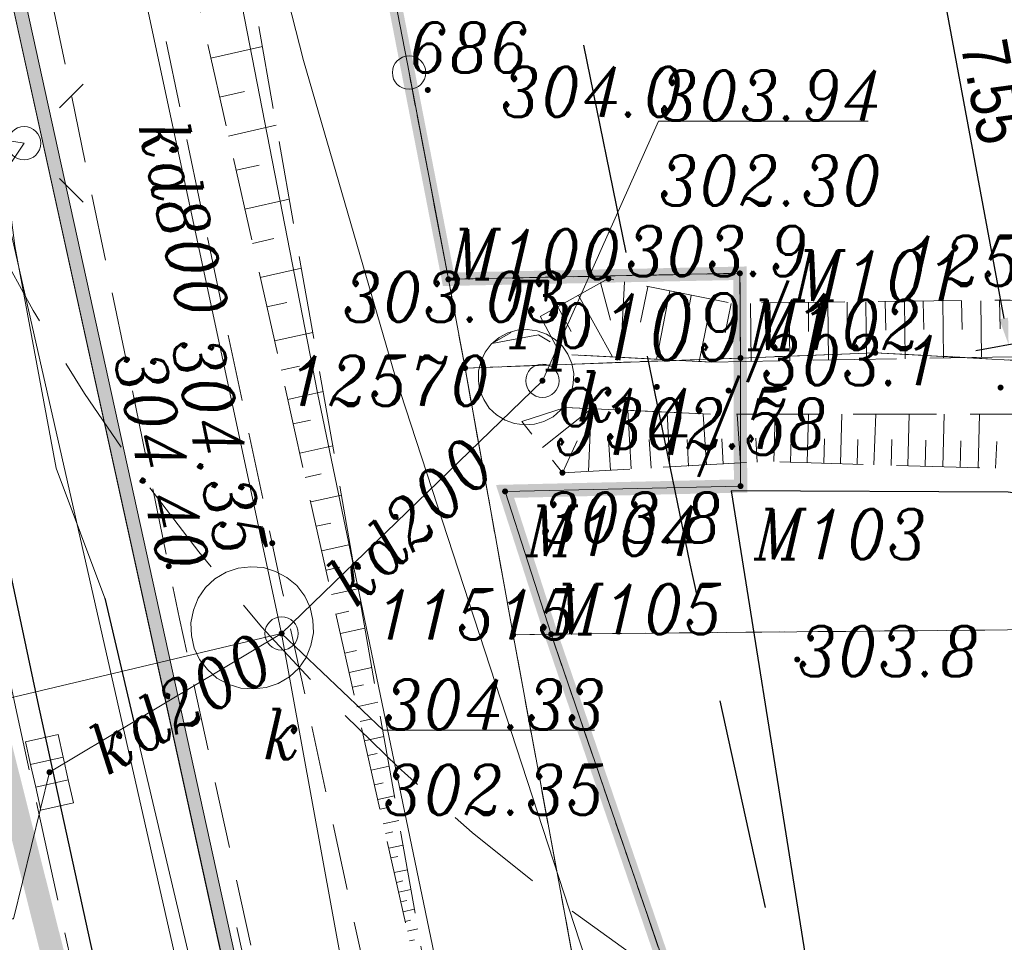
# Model space of a CAD drawing. Extents: x 779 to 3668, y -1329 to 9570.
# Tile 18 of 106: x 2244 to 2259, y -723 to -709. Entities that reach past the tile are written whole.
import ezdxf

# ---------------------------------------------------------------- set-up
doc = ezdxf.new("R2010")
doc.units = 0
for name, pattern in [('0.5_0.5', [1, 0.5, -0.5]), ('1.5_0.5', [2, 1.5, -0.5]), ('BUBZ01-500', [1.75, 1.25, -0.5]), ('CENTER2', [1.125, 0.75, -0.125, 0.125, -0.125]), ('CIĄGłA', [0]), ('DASH', [0.75, 0.5, -0.25]), ('HIDDEN2', [4.7625, 3.175, -1.5875]), ('mz1.0_0.5', [1.5, 1, -0.5]), ('mz1.25_0.5', [1.75, 1.25, -0.5])]:
    doc.linetypes.add(name, pattern=pattern)
for name, color, linetype, lineweight in [('000 Inne (niezydentyfikowane)', 7, 'Continuous', 0), ('202-punkt graniczny', 7, 'Continuous', 0), ('202-punkt graniczny-Atr103', 7, 'Continuous', 0), ('203-punkt graniczny', 7, 'Continuous', 0), ('203-punkt graniczny-Atr103', 7, 'Continuous', 0), ('210-oznaczenie konturu użytku gruntowego', 7, 'Continuous', 0), ('211-numer działki ewidencyjnej', 7, 'Continuous', 0), ('217-kontur klasyfikacyjny', 7, 'Continuous', 0), ('218-kontur użytku gruntowego', 7, 'Continuous', 0), ('219-działka ewidencyjna', 7, 'Continuous', 0), ('_a_obiekty', 250, 'Continuous', 30), ('AGP1_granica_opracow', 7, 'Continuous', 15), ('AGP1_HATCH', 7, 'Continuous', 5), ('bariera drogowa ochronna (linia)', 7, 'Continuous', 0), ('BUBZ01', 7, 'Continuous', 0), ('BUBZ01_1', 7, 'Continuous', 0), ('chodnik (powierzchnia)', 7, 'Continuous', 0), ('ekran akustyczny (linia)', 7, 'Continuous', 0), ('jezdnia (powierzchnia)', 7, 'Continuous', 0), ('kanał technologiczny (linia)', 7, 'Continuous', 0), ('komora podziemna - przewód kanalizacyjny (powierzchnia)-SK', 7, 'Continuous', 0), ('kratka ściekowa (punkt)-SK', 7, 'Continuous', 0), ('krawężnik (linia)', 7, 'Continuous', 0), ('latarnia (punkt)', 7, 'Continuous', 0), ('murek oporowy (linia)', 7, 'Continuous', 0), ('ogrodzenie trwałe (linia)', 7, 'Continuous', 0), ('przewód elektroenergetyczny (linia)-SEPOD', 7, 'Continuous', 0), ('przewód gazowy (linia)-SG', 7, 'Continuous', 0), ('przewód kanalizacyjny (linia)-SK', 7, 'Continuous', 0), ('przewód kanalizacyjny (linia)-SK-Atr1', 7, 'Continuous', 0), ('punkt o określonej wysokości (sieć kanalizacyjna)-SK', 7, 'Continuous', 0), ('punkt o określonej wysokości (sieć kanalizacyjna)-SK-Atr2', 7, 'Continuous', 0), ('punkt o określonej wysokości (sieć kanalizacyjna)-SK-Atr3', 7, 'Continuous', 0), ('punkt wysokościowy naturalny', 7, 'Continuous', 0), ('punkt wysokościowy naturalny-Atr2', 7, 'Continuous', 0), ('RTPW01', 253, 'Continuous', 0), ('RTPW02', 7, 'Continuous', 0), ('rura ochronna - przewód elektroenergetyczny (linia)-SE', 7, 'Continuous', 0), ('skarpa nieumocniona (powierzchnia)', 7, 'Continuous', 0), ('właz okrągły - siec kanalizacyjna (punkt)-SK', 7, 'Continuous', 0), ('właz okrągły - siec kanalizacyjna (punkt)-SK-Atr17', 7, 'Continuous', 0), ('Y_OZN_POZ', 251, 'Continuous', 5), ('zz-wymiry', 7, 'Continuous', 18), ('zz-wypełnienie-chodniki', 142, 'Continuous', 5)]:
    doc.layers.add(name, color=color, linetype=linetype, lineweight=lineweight)
doc.styles.add('ARIAL', font='ARIALN.TTF')
doc.styles.get("Standard").update_dxf_attribs({"font": 'arial.ttf'})
doc.styles.add('Style-ITALIC_1250', font='ITALIC_1250.shx')
doc.linetypes.add('902-500', pattern='A,3.75,[24,dgnlstyle-geo-mz.shx,S=0.002786,R=0,X=0,Y=0],3.75', length=7.5)
doc.linetypes.add('KTOK01-500', pattern='A,1.75,[13,dgnlstyle-rozp_2013.shx,S=0.002778,R=0,X=0,Y=0],1.75', length=3.5)
doc.dimstyles.new('z1do1', dxfattribs={"dimtxt": 0.7, "dimasz": 0.4, "dimexe": 0.5, "dimexo": 0.5, "dimgap": 0.1, "dimtad": 1, "dimrnd": 0.05, "dimzin": 0, "dimdsep": 46, "dimtxsty": 'ARIAL', "dimcen": 0.09, "dimazin": 0, "dimtfac": 1, "dimtofl": 0, "dimtmove": 0, "dimatfit": 3, "dimfxl": 1, "dimtolj": 1, "dimtzin": 0, "dimarcsym": 0})

# ---------------------------------------------------------------- blocks, each defined once
blk = doc.blocks.new('203')
at = {"linetype": 'Continuous', "lineweight": -2, "ltscale": 10}
h = blk.add_hatch(color=0, dxfattribs=at)
edge = h.paths.add_edge_path()
edge.add_arc((0, 0), 0.45, 0, 360)
blk = doc.blocks.new('202')
at = {"color": 0, "linetype": 'Continuous', "lineweight": -2, "ltscale": 10}
blk.add_circle((0, 0), 2.5, dxfattribs=at)
blk = doc.blocks.new('SM01')
at = {"color": 0, "linetype": 'Continuous', "lineweight": 13, "ltscale": 10}
for p, q in [((-5.3, 5.31), (-8.83, 8.84)), ((5.31, 5.31), (8.84, 8.84)), ((-5.3, -5.3), (-8.83, -8.83)), ((5.31, -5.3), (8.84, -8.83))]:
    blk.add_line(p, q, dxfattribs=at)
blk.add_circle((0, 0), 2.5, dxfattribs=at)
blk = doc.blocks.new('US05')
at = {"color": 0, "linetype": 'Continuous', "lineweight": 13, "ltscale": 10}
for p, q in [((-5.25, -2.5), (-5.25, 2.5)), ((-5.25, 2.5), (-1.75, 2.5)), ((-1.75, -2.5), (-1.75, 2.5)), ((-1.75, 2.5), (1.75, 2.5)), ((1.75, -2.5), (1.75, 2.5)), ((1.75, 2.5), (5.25, 2.5)), ((5.25, -2.5), (5.25, 2.5)), ((-5.25, -2.5), (-1.75, -2.5)), ((-1.75, -2.5), (1.75, -2.5)), ((1.75, -2.5), (5.25, -2.5))]:
    blk.add_line(p, q, dxfattribs=at)
blk = doc.blocks.new('PW01_1')
at = {"linetype": 'Continuous', "lineweight": 13, "ltscale": 10}
h = blk.add_hatch(color=0, dxfattribs=at)
edge = h.paths.add_edge_path()
edge.add_arc((0, 0), 0.45, 0, 360)
blk = doc.blocks.new('US22')
at = {"color": 0, "linetype": 'Continuous', "lineweight": -2, "ltscale": 10}
blk.add_circle((0, 0), 2.5, dxfattribs=at)
blk = doc.blocks.new('PW01')
at = {"linetype": 'Continuous', "lineweight": 13, "ltscale": 10}
h = blk.add_hatch(color=0, dxfattribs=at)
edge = h.paths.add_edge_path()
edge.add_arc((0, 0), 0.45, 0, 360)
blk = doc.blocks.new('RTPW01')
at = {"layer": 'RTPW01', "linetype": 'Continuous', "lineweight": 13, "true_color": 0x939598}
h = blk.add_hatch(color=252, dxfattribs=at)
edge = h.paths.add_edge_path()
edge.add_arc((0, 0), 0.045, 0, 360)
blk = doc.blocks.new('RTPW02')
at = {"layer": 'RTPW02', "linetype": 'Continuous', "lineweight": 13}
h = blk.add_hatch(color=7, dxfattribs=at)
edge = h.paths.add_edge_path()
edge.add_arc((0, 0), 0.045, 0, 360)
blk = doc.blocks.new('PZT MDCP podkład')
at = {"layer": '000 Inne (niezydentyfikowane)', "color": 8, "linetype": 'Continuous', "lineweight": 13, "flags": 128}
for points in [[(2114.516, 43.166), (2114.666, 42.606)], [(2114.876, 43.176), (2114.816, 42.046)], [(2115.226, 43.106), (2115.116, 42.576)], [(2114.186, 42.976), (2114.696, 42.056)], [(2115.556, 43.046), (2115.356, 42.016)], [(2115.876, 42.976), (2115.786, 42.486)], [(2113.876, 42.806), (2114.076, 42.436)], [(2116.186, 42.916), (2115.996, 41.986)], [(2116.476, 42.856), (2116.386, 42.416)], [(2116.766, 42.856), (2116.776, 41.986)], [(2117.056, 42.866), (2117.066, 42.426)], [(2117.346, 42.866), (2117.356, 41.996)], [(2117.636, 42.866), (2117.636, 42.436)], [(2117.926, 42.876), (2117.936, 42.006)], [(2118.216, 42.876), (2118.216, 42.446)], [(2118.496, 42.876), (2118.506, 42.016)], [(2118.786, 42.886), (2118.796, 42.456)], [(2119.076, 42.886), (2119.086, 42.026)], [(2119.356, 42.886), (2119.366, 42.466)], [(2119.646, 42.896), (2119.656, 42.036)], [(2119.926, 42.896), (2119.936, 42.466)], [(2120.216, 42.896), (2120.226, 42.046)], [(2120.496, 42.906), (2120.506, 42.476)], [(2113.616, 42.656), (2113.846, 42.226)], [(2113.646, 40.696), (2114.376, 41.276)], [(2114.336, 40.336), (2114.376, 41.276)], [(2114.976, 40.376), (2114.926, 41.256)], [(2115.556, 40.406), (2115.516, 41.226)], [(2116.106, 40.436), (2116.056, 41.196)], [(2116.616, 40.466), (2116.566, 41.196)], [(2117.116, 40.486), (2117.136, 41.196)], [(2117.616, 40.466), (2117.636, 41.196)], [(2118.116, 40.456), (2118.136, 41.196)], [(2118.616, 40.436), (2118.646, 41.196)], [(2119.126, 40.426), (2119.146, 41.196)], [(2119.646, 40.406), (2119.666, 41.196)], [(2120.176, 40.386), (2120.196, 41.196)], [(2113.946, 40.316), (2114.166, 40.796)], [(2114.666, 40.356), (2114.636, 40.816)], [(2115.276, 40.386), (2115.246, 40.816)], [(2115.836, 40.416), (2115.816, 40.816)], [(2116.356, 40.446), (2116.336, 40.826)], [(2116.866, 40.476), (2116.846, 40.836)], [(2117.366, 40.476), (2117.376, 40.836)], [(2117.866, 40.456), (2117.876, 40.826)], [(2118.366, 40.446), (2118.376, 40.816)], [(2118.876, 40.426), (2118.886, 40.816)], [(2119.386, 40.416), (2119.396, 40.806)], [(2119.906, 40.396), (2119.916, 40.796)], [(2120.436, 40.386), (2120.456, 40.786)]]:
    blk.add_lwpolyline(points, dxfattribs=at)
at = {"layer": '217-kontur klasyfikacyjny', "color": 8, "linetype": '1.5_0.5', "lineweight": 13, "flags": 128}
for points in [[(2111.646, 46.316), (2112.236, 43.216)], [(2112.236, 43.216), (2116.606, 43.306)], [(2116.606, 43.306), (2116.616, 42.036)], [(2116.616, 42.036), (2118.636, 42.116)], [(2118.636, 42.116), (2122.316, 41.916)]]:
    blk.add_lwpolyline(points, dxfattribs=at)
at = {"layer": '218-kontur użytku gruntowego', "color": 8, "linetype": '0.5_0.5', "lineweight": 13, "flags": 128}
for points in [[(2111.646, 46.316), (2112.236, 43.216)], [(2112.236, 43.216), (2111.646, 46.316)], [(2116.606, 43.306), (2112.236, 43.216)], [(2112.236, 43.216), (2116.606, 43.306)], [(2116.616, 42.036), (2116.606, 43.306)], [(2116.606, 43.306), (2116.616, 42.036)], [(2112.236, 43.216), (2112.486, 41.886)], [(2112.486, 41.886), (2112.236, 43.216)], [(2118.636, 42.116), (2116.616, 42.036)], [(2116.616, 42.036), (2118.636, 42.116)], [(2122.316, 41.916), (2118.636, 42.116)], [(2118.636, 42.116), (2122.316, 41.916)], [(2112.486, 41.886), (2116.616, 42.036)], [(2116.616, 42.036), (2112.486, 41.886)], [(2112.486, 41.886), (2113.206, 37.886)], [(2113.206, 37.886), (2112.486, 41.886)], [(2113.776, 37.896), (2122.196, 37.976)], [(2122.196, 37.976), (2113.776, 37.896)], [(2113.206, 37.886), (2113.776, 37.896)], [(2113.776, 37.896), (2113.206, 37.886)], [(2113.206, 37.886), (2115.366, 26.206)], [(2115.366, 26.206), (2113.206, 37.886)], [(2119.596, 20.906), (2113.776, 37.896)], [(2113.776, 37.896), (2119.596, 20.906)]]:
    blk.add_lwpolyline(points, dxfattribs=at)
at = {"layer": '219-działka ewidencyjna', "color": 8, "linetype": 'Continuous', "lineweight": 13, "flags": 128}
for points in [[(2111.646, 46.316), (2103.976, 85.786)], [(2111.646, 46.316), (2112.236, 43.216)], [(2112.236, 43.216), (2116.606, 43.306)], [(2116.606, 43.306), (2116.616, 42.036)], [(2112.486, 41.886), (2112.236, 43.216)], [(2118.636, 42.116), (2116.616, 42.036)], [(2118.636, 42.116), (2122.316, 41.916)], [(2112.486, 41.886), (2116.616, 42.036)], [(2116.616, 42.036), (2116.616, 40.116)], [(2113.206, 37.886), (2112.486, 41.886)], [(2113.086, 40.036), (2116.616, 40.116)], [(2113.776, 37.896), (2113.086, 40.036)], [(2122.196, 37.976), (2113.776, 37.896)], [(2113.206, 37.886), (2113.776, 37.896)], [(2115.366, 26.206), (2113.206, 37.886)], [(2113.776, 37.896), (2119.596, 20.906)]]:
    blk.add_lwpolyline(points, dxfattribs=at)
at = {"layer": 'bariera drogowa ochronna (linia)', "color": 8, "linetype": 'KTOK01-500', "lineweight": 13, "flags": 128}
blk.add_lwpolyline([(2109.066, 33.496), (2111.246, 23.596), (2112.626, 17.666), (2113.206, 17.216), (2113.606, 16.946), (2114.356, 16.546), (2114.926, 16.306), (2115.616, 16.076), (2116.336, 15.916)], dxfattribs=at)
at = {"layer": 'BUBZ01', "color": 8, "linetype": 'BUBZ01-500', "lineweight": 13, "flags": 128}
for points in [[(2112.363, 30.151), (2112.363, 30.151), (2108.065, 49.239), (2104.123, 69.486), (2099.983, 91.106), (2098.843, 96.593)], [(2098.843, 96.593), (2100.711, 91.294), (2105.006, 69.522), (2108.907, 49.77), (2112.363, 30.151)]]:
    blk.add_lwpolyline(points, dxfattribs=at)
at = {"layer": 'BUBZ01_1', "color": 8, "linetype": 'Continuous', "lineweight": 13}
for p, q in [((2109.447, 46.707), (2108.675, 46.533)), ((2109.179, 46.032), (2108.806, 45.948)), ((2109.655, 45.525), (2108.938, 45.363)), ((2109.4, 44.929), (2109.053, 44.851)), ((2109.851, 44.416), (2109.185, 44.266)), ((2109.621, 43.827), (2109.3, 43.754)), ((2110.033, 43.381), (2109.416, 43.242)), ((2109.813, 42.871), (2109.515, 42.804)), ((2110.202, 42.421), (2109.63, 42.292)), ((2110.004, 41.915), (2109.729, 41.853)), ((2110.358, 41.534), (2109.827, 41.414)), ((2110.167, 41.106), (2109.91, 41.048)), ((2110.502, 40.721), (2110.009, 40.61)), ((2110.329, 40.298), (2110.091, 40.244)), ((2110.632, 39.982), (2110.173, 39.878)), ((2110.476, 39.562), (2110.256, 39.513)), ((2110.762, 39.242), (2110.338, 39.147)), ((2110.609, 38.901), (2110.404, 38.854)), ((2110.879, 38.577), (2110.486, 38.489)), ((2110.742, 38.239), (2110.552, 38.196)), ((2110.983, 37.986), (2110.618, 37.904)), ((2110.86, 37.651), (2110.684, 37.611)), ((2111.087, 37.395), (2110.75, 37.319)), ((2110.963, 37.136), (2110.799, 37.099)), ((2111.179, 36.877), (2110.865, 36.807)), ((2111.066, 36.621), (2110.914, 36.587)), ((2111.27, 36.36), (2110.98, 36.295)), ((2111.169, 36.107), (2111.03, 36.075)), ((2111.348, 35.916), (2111.079, 35.856)), ((2111.258, 35.666), (2111.128, 35.637)), ((2111.426, 35.473), (2111.178, 35.417)), ((2111.331, 35.298), (2111.211, 35.271)), ((2111.491, 35.103), (2111.26, 35.051)), ((2111.405, 34.93), (2111.293, 34.905)), ((2111.556, 34.734), (2111.342, 34.686)), ((2111.479, 34.563), (2111.375, 34.54)), ((2111.621, 34.364), (2111.425, 34.32)), ((2111.553, 34.195), (2111.458, 34.174)), ((2111.673, 34.069), (2111.491, 34.028)), ((2111.611, 33.901), (2111.524, 33.881)), ((2111.725, 33.773), (2111.557, 33.735)), ((2111.67, 33.607), (2111.589, 33.589)), ((2111.778, 33.477), (2111.622, 33.442)), ((2111.729, 33.313), (2111.655, 33.296))]:
    blk.add_line(p, q, dxfattribs=at)
at = {"layer": 'chodnik (powierzchnia)', "color": 8, "linetype": 'mz1.0_0.5', "lineweight": 13, "flags": 128}
blk.add_lwpolyline([(2094.286, 107.736), (2095.496, 102.266), (2096.136, 99.116), (2097.046, 94.516), (2101.066, 73.846), (2102.576, 66.006), (2104.166, 58.036), (2105.666, 50.426), (2108.206, 38.126), (2109.856, 30.556), (2110.966, 25.356), (2112.896, 16.946), (2113.376, 16.626), (2113.866, 16.346), (2114.386, 16.096), (2114.916, 15.896), (2115.466, 15.726), (2116.016, 15.596), (2116.586, 15.506), (2117.156, 15.466), (2117.726, 15.456), (2118.296, 15.496), (2118.866, 15.576), (2119.426, 15.696), (2119.966, 15.856), (2120.506, 16.056), (2119.896, 17.836), (2118.716, 17.426), (2117.186, 17.296), (2115.196, 17.896), (2114.046, 18.856), (2112.546, 25.696), (2111.356, 31.136), (2109.736, 38.596), (2107.226, 50.456), (2105.686, 58.476), (2104.126, 66.306), (2102.566, 74.356), (2098.636, 94.616), (2097.546, 100.076), (2097.016, 102.526), (2095.816, 107.956), (2094.286, 107.736)], close=True, dxfattribs=at)
at = {"layer": 'ekran akustyczny (linia)', "color": 8, "linetype": 'Continuous', "lineweight": 13, "flags": 128}
blk.add_lwpolyline([(2108.938, 32.611), (2105.527, 48.134), (2103.716, 57.467), (2101.986, 66.327), (2099.856, 77.327), (2097.976, 86.916), (2096.096, 96.547), (2095.016, 102.066)], dxfattribs=at)
at = {"layer": 'jezdnia (powierzchnia)', "color": 8, "linetype": '1.5_0.5', "lineweight": 13, "flags": 128}
blk.add_lwpolyline([(2121.58, -17.44), (2121.58, -17.44), (2119.166, -10.314), (2116.966, -3.184), (2116.146, -0.544), (2113.326, 8.386), (2110.936, 17.476), (2110.246, 19.936), (2110.076, 20.316), (2109.986, 20.546), (2109.896, 20.776), (2109.816, 21.006), (2109.746, 21.246), (2109.686, 21.486), (2109.266, 21.386), (2107.936, 26.806), (2105.746, 36.806), (2103.466, 47.496), (2101.776, 56.146), (2099.886, 65.716), (2097.696, 76.946), (2095.716, 86.936), (2093.966, 96.096), (2092.736, 102.466), (2092.306, 104.766), (2077.106, 102.056), (2077.796, 98.156), (2078.256, 95.836), (2079.416, 89.206), (2080.776, 82.376), (2082.496, 73.286), (2083.117, 69.993)], dxfattribs=at)
at = {"layer": 'kanał technologiczny (linia)', "color": 8, "linetype": 'Continuous', "lineweight": 13, "flags": 128}
blk.add_lwpolyline([(2076.829, 99.116), (2097.466, 101.996), (2098.496, 100.976), (2099.736, 94.596), (2102.876, 80.006), (2107.146, 57.576), (2110.276, 41.516), (2112.466, 30.966), (2113.936, 24.136), (2116.446, 18.576), (2123.106, -1.554), (2123.726, -2.874), (2127.703, -15.767)], dxfattribs=at)
at = {"layer": 'komora podziemna - przewód kanalizacyjny (powierzchnia)-SK', "color": 8, "linetype": 'Continuous', "lineweight": 13, "flags": 128}
for points in [[(2113.526, 41.046), (2113.376, 41.036), (2113.226, 41.056), (2113.086, 41.106), (2112.956, 41.186), (2112.846, 41.286), (2112.766, 41.416), (2112.706, 41.546), (2112.686, 41.696), (2112.686, 41.846), (2112.726, 41.996), (2112.786, 42.126), (2112.876, 42.246), (2112.996, 42.346), (2113.126, 42.416), (2113.266, 42.456), (2113.416, 42.466), (2113.566, 42.446), (2113.706, 42.396), (2113.836, 42.316), (2113.946, 42.216), (2114.026, 42.096), (2114.086, 41.956), (2114.116, 41.806), (2114.106, 41.656), (2114.076, 41.506), (2114.006, 41.376), (2113.916, 41.256), (2113.806, 41.156), (2113.666, 41.086), (2113.526, 41.046)], [(2109.506, 37.096), (2109.316, 37.076), (2109.126, 37.086), (2108.936, 37.146), (2108.766, 37.236), (2108.626, 37.366), (2108.506, 37.516), (2108.426, 37.686), (2108.386, 37.876), (2108.376, 38.066), (2108.416, 38.256), (2108.486, 38.436), (2108.596, 38.596), (2108.736, 38.726), (2108.906, 38.826), (2109.086, 38.886), (2109.276, 38.906), (2109.466, 38.896), (2109.646, 38.836), (2109.816, 38.746), (2109.966, 38.626), (2110.086, 38.466), (2110.166, 38.296), (2110.206, 38.106), (2110.216, 37.916), (2110.176, 37.726), (2110.106, 37.546), (2109.996, 37.386), (2109.856, 37.256), (2109.686, 37.156), (2109.506, 37.096)]]:
    blk.add_lwpolyline(points, close=True, dxfattribs=at)
at = {"layer": 'krawężnik (linia)', "color": 8, "linetype": 'Continuous', "lineweight": 30, "flags": 128}
blk.add_lwpolyline([(2093.096, 102.556), (2094.326, 96.146), (2096.056, 87.026), (2098.076, 77.016), (2100.216, 65.776), (2102.096, 56.296), (2103.816, 47.516), (2106.076, 36.886), (2108.256, 26.916), (2109.346, 22.156)], dxfattribs=at)
at = {"layer": 'murek oporowy (linia)', "color": 8, "linetype": 'Continuous', "lineweight": 13}
for p, q in [((2114.086, 42.086), (2116.176, 41.976)), ((2113.986, 41.296), (2116.166, 41.196))]:
    blk.add_line(p, q, dxfattribs=at)
at = {"layer": 'ogrodzenie trwałe (linia)', "color": 8, "linetype": '902-500', "lineweight": 30, "flags": 128}
blk.add_lwpolyline([(2134.936, 37.206), (2130.856, 38.356), (2128.256, 38.936), (2120.626, 40.026), (2116.476, 40.046), (2119.506, 21.006), (2124.346, 18.616), (2126.236, 19.086)], dxfattribs=at)
at = {"layer": 'przewód elektroenergetyczny (linia)-SEPOD', "color": 8, "linetype": 'Continuous', "lineweight": 13, "flags": 128}
for points in [[(2125.676, -16.321), (2124.746, -14.044), (2123.386, -10.144), (2121.676, -4.304), (2121.016, -2.354), (2119.166, 3.196), (2117.416, 4.506), (2113.586, 17.846), (2113.356, 18.796), (2111.556, 19.276), (2110.366, 24.526), (2107.576, 36.346), (2107.086, 38.436), (2106.356, 40.386), (2105.736, 43.716), (2105.436, 46.026), (2104.516, 50.506), (2104.156, 52.386), (2101.886, 65.206), (2101.486, 67.446), (2099.316, 70.346)], [(2098.726, 82.396), (2098.196, 82.176), (2100.776, 68.676), (2104.106, 53.016), (2105.376, 45.336), (2105.876, 45.256), (2105.496, 44.696), (2108.296, 32.376), (2110.426, 23.156), (2111.766, 20.326), (2113.626, 18.346), (2115.156, 18.366)]]:
    blk.add_lwpolyline(points, dxfattribs=at)
at = {"layer": 'przewód gazowy (linia)-SG', "color": 8, "linetype": 'Continuous', "lineweight": 13, "flags": 128}
for points in [[(2110.066, 46.496), (2108.966, 50.806), (2107.826, 56.276), (2106.726, 62.346), (2105.166, 70.986), (2102.506, 85.726), (2101.076, 93.966)], [(2129.388, -15.306), (2127.316, -8.644), (2125.216, -1.084), (2123.766, 3.626), (2118.846, 19.406), (2116.106, 27.466), (2111.436, 41.766), (2110.066, 46.496)]]:
    blk.add_lwpolyline(points, dxfattribs=at)
at = {"layer": 'przewód kanalizacyjny (linia)-SK', "color": 8, "linetype": 'Continuous', "lineweight": 13, "flags": 128}
for points in [[(2096.906, 97.516), (2099.006, 90.916), (2103.716, 66.756), (2106.696, 52.086), (2109.736, 37.906)], [(2113.646, 41.696), (2109.736, 37.906), (2106.256, 35.826)], [(2109.736, 37.906), (2091.006, 33.457)], [(2109.736, 37.906), (2112.006, 25.436)]]:
    blk.add_lwpolyline(points, dxfattribs=at)
at = {"layer": 'punkt o określonej wysokości (sieć kanalizacyjna)-SK-Atr2', "color": 8, "lineweight": 13, "flags": 128}
for points in [[(2113.646, 41.696), (2115.388, 45.588), (2118.529, 45.588)], [(2109.736, 37.906), (2111.256, 36.456), (2114.429, 36.456)], [(2106.256, 35.826), (2105.716, 33.626), (2102.607, 33.626)]]:
    blk.add_lwpolyline(points, dxfattribs=at)
at = {"layer": 'rura ochronna - przewód elektroenergetyczny (linia)-SE', "color": 8, "linetype": 'Continuous', "lineweight": 30, "flags": 128}
blk.add_lwpolyline([(2107.086, 38.436), (2107.576, 36.346)], dxfattribs=at)
at = {"layer": 'skarpa nieumocniona (powierzchnia)', "color": 8, "linetype": 'mz1.25_0.5', "lineweight": 13, "flags": 128}
for points in [[(2128.296, 40.836), (2134.356, 38.826), (2134.866, 39.706), (2128.316, 41.836), (2120.656, 42.906), (2116.486, 42.856), (2114.636, 43.226), (2112.886, 42.256), (2113.586, 42.386), (2114.086, 42.086), (2116.176, 41.976), (2120.736, 42.056), (2128.296, 40.836)], [(2128.296, 40.836), (2134.356, 38.826), (2134.866, 39.706), (2128.316, 41.836), (2120.656, 42.906), (2116.486, 42.856), (2114.636, 43.226), (2112.886, 42.256), (2113.586, 42.386), (2114.086, 42.086), (2116.176, 41.976), (2120.736, 42.056), (2128.296, 40.836)], [(2128.256, 40.326), (2120.706, 41.196), (2116.166, 41.196), (2113.986, 41.296), (2113.336, 41.086), (2113.946, 40.316), (2117.006, 40.486), (2120.626, 40.376), (2128.216, 39.266), (2134.246, 37.806), (2134.356, 38.826), (2128.256, 40.326)], [(2128.256, 40.326), (2120.706, 41.196), (2116.166, 41.196), (2113.986, 41.296), (2113.336, 41.086), (2113.946, 40.316), (2117.006, 40.486), (2120.626, 40.376), (2128.216, 39.266), (2134.246, 37.806), (2134.356, 38.826), (2128.256, 40.326)]]:
    blk.add_lwpolyline(points, close=True, dxfattribs=at)
at = {"layer": '202-punkt graniczny', "color": 8, "linetype": 'Continuous', "lineweight": 13, "xscale": 0.1, "yscale": 0.1, "zscale": 0.1}
blk.add_blockref('202', (2111.646, 46.316), dxfattribs=at)
at = {"layer": '203-punkt graniczny', "color": 8, "linetype": 'Continuous', "lineweight": 13, "xscale": 0.1, "yscale": 0.1, "zscale": 0.1}
for p in [(2112.236, 43.216), (2116.606, 43.306), (2116.616, 42.036), (2118.636, 42.116), (2112.486, 41.886), (2116.616, 40.116), (2113.086, 40.036), (2113.776, 37.896), (2113.206, 37.886)]:
    blk.add_blockref('203', p, dxfattribs=at)
at = {"layer": 'kratka ściekowa (punkt)-SK', "color": 8, "linetype": 'Continuous', "lineweight": 13, "xscale": 0.1000000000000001, "yscale": 0.1000000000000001, "zscale": 0.1000000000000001, "rotation": 102.619}
blk.add_blockref('US05', (2106.256, 35.826), dxfattribs=at)
at = {"layer": 'latarnia (punkt)', "color": 8, "linetype": 'Continuous', "lineweight": 13, "xscale": 0.1, "yscale": 0.1, "zscale": 0.1}
blk.add_blockref('SM01', (2105.876, 45.256), dxfattribs=at)
at = {"layer": 'punkt o określonej wysokości (sieć kanalizacyjna)-SK', "color": 8, "linetype": 'Continuous', "lineweight": 13, "xscale": 0.1, "yscale": 0.1, "zscale": 0.1}
for p in [(2113.646, 41.696), (2109.736, 37.906), (2106.256, 35.826)]:
    blk.add_blockref('PW01_1', p, dxfattribs=at)
at = {"layer": 'punkt wysokościowy naturalny', "color": 8, "linetype": 'Continuous', "lineweight": 13, "xscale": 0.1, "yscale": 0.1, "zscale": 0.1}
blk.add_blockref('PW01', (2117.466, 37.516), dxfattribs=at)
at = {"layer": 'RTPW01', "color": 8, "linetype": 'Continuous', "lineweight": 13}
for p in [(2111.927, 46.055), (2114.636, 43.226), (2120.514, 41.593), (2116.437, 41.548), (2113.946, 40.316)]:
    blk.add_blockref('RTPW01', p, dxfattribs=at)
at = {"layer": 'RTPW02', "color": 8, "linetype": 'Continuous', "lineweight": 13}
for p in [(2114.168, 41.706), (2115.361, 41.603), (2109.596, 39.26), (2108.044, 38.915)]:
    blk.add_blockref('RTPW02', p, dxfattribs=at)
at = {"layer": 'właz okrągły - siec kanalizacyjna (punkt)-SK', "color": 8, "linetype": 'Continuous', "lineweight": 13, "xscale": 0.1, "yscale": 0.1, "zscale": 0.1}
for p in [(2113.646, 41.696), (2109.736, 37.906)]:
    blk.add_blockref('US22', p, dxfattribs=at)
at = {"layer": '202-punkt graniczny-Atr103', "color": 8, "lineweight": 13, "insert": (2111.646, 46.316), "char_height": 0.75, "attachment_point": 7, "line_spacing_factor": 0.6}
blk.add_mtext('\\FITALIC_1250;\\H1x;\\W0.9;686', dxfattribs=at)
blk.add_mtext('\\FITALIC_1250;\\H1x;\\W0.9;686', dxfattribs=at)
at = {"layer": '203-punkt graniczny-Atr103', "color": 8, "lineweight": 13, "char_height": 0.75, "attachment_point": 7, "line_spacing_factor": 0.6}
for s, insert in [('\\FITALIC_1250;\\H1x;\\W0.9;M100', (2112.236, 43.216)), ('\\FITALIC_1250;\\H1x;\\W0.9;M100', (2112.236, 43.216)), ('\\FITALIC_1250;\\H1x;\\W0.9;12571', (2119.024, 43.117)), ('\\FITALIC_1250;\\H1x;\\W0.9;M101', (2117.404, 42.896)), ('\\FITALIC_1250;\\H1x;\\W0.9;M102', (2116.732, 42.158)), ('\\FITALIC_1250;\\H1x;\\W0.9;12570', (2109.833, 41.319)), ('\\FITALIC_1250;\\H1x;\\W0.9;M104', (2113.396, 39.068)), ('\\FITALIC_1250;\\H1x;\\W0.9;M103', (2116.818, 39.022)), ('\\FITALIC_1250;\\H1x;\\W0.9;11515', (2111.144, 37.818)), ('\\FITALIC_1250;\\H1x;\\W0.9;M105', (2113.776, 37.896))]:
    blk.add_mtext(s, dxfattribs=dict(at, insert=insert))
at = {"layer": '210-oznaczenie konturu użytku gruntowego', "color": 8, "linetype": 'Continuous', "lineweight": 13, "insert": (2113.018, 41.855), "char_height": 1, "attachment_point": 7, "line_spacing_factor": 0.6}
blk.add_mtext('\\FITALIC_1250;\\H1x;\\W0.79;Tp', dxfattribs=at)
at = {"layer": '211-numer działki ewidencyjnej', "color": 8, "linetype": 'Continuous', "lineweight": 13, "char_height": 1, "attachment_point": 1, "line_spacing_factor": 0.6}
for s, insert in [('\\FITALIC_1250;\\H1x;\\W0.79;109/1', (2114.521, 43.006)), ('\\FITALIC_1250;\\H1x;\\W0.79;914/5', (2113.784, 41.586))]:
    blk.add_mtext(s, dxfattribs=dict(at, insert=insert))
at = {"layer": 'przewód kanalizacyjny (linia)-SK-Atr1', "color": 8, "lineweight": 13, "char_height": 0.75, "attachment_point": 4, "line_spacing_factor": 0.6}
for s, insert, rotation in [('\\FITALIC_1250;\\H1x;\\W0.9;kd800', (2107.954, 45.6), 282.1), ('\\FITALIC_1250;\\H1x;\\W0.9;kd200', (2110.583, 38.547), 44.107), ('\\FITALIC_1250;\\H1x;\\W0.9;kd200', (2106.931, 36.089), 30.867)]:
    blk.add_mtext(s, dxfattribs=dict(at, insert=insert, rotation=rotation))
at = {"layer": 'punkt o określonej wysokości (sieć kanalizacyjna)-SK-Atr2', "color": 8, "lineweight": 13, "char_height": 0.75, "attachment_point": 7, "line_spacing_factor": 0.6}
for s, insert in [('\\FITALIC_1250;\\H1x;\\W0.9;303.94', (2115.388, 45.596)), ('\\FITALIC_1250;\\H1x;\\W0.9;304.33', (2111.256, 36.464))]:
    blk.add_mtext(s, dxfattribs=dict(at, insert=insert))
at = {"layer": 'punkt o określonej wysokości (sieć kanalizacyjna)-SK-Atr3', "color": 8, "lineweight": 13, "char_height": 0.75, "attachment_point": 7, "line_spacing_factor": 0.6}
for s, insert in [('\\FITALIC_1250;\\H1x;\\W0.9;302.30', (2115.388, 44.321)), ('\\FITALIC_1250;\\H1x;\\W0.9;302.35', (2111.256, 35.188))]:
    blk.add_mtext(s, dxfattribs=dict(at, insert=insert))
at = {"layer": 'punkt wysokościowy naturalny-Atr2', "color": 8, "lineweight": 13, "insert": (2117.466, 37.266), "char_height": 0.75, "attachment_point": 7, "line_spacing_factor": 0.6}
blk.add_mtext('\\FITALIC_1250;\\H1x;\\W0.9;303.8', dxfattribs=at)
at = {"layer": 'RTPW01', "color": 8, "linetype": 'Continuous', "lineweight": 13, "style": 'Style-ITALIC_1250', "width": 0.9}
for s, p in [('304.0', (2113.019, 45.654)), ('303.9', (2114.893, 43.265)), ('303.1', (2116.92, 41.627)), ('303.8', (2113.609, 39.269))]:
    blk.add_text(s, height=0.75, dxfattribs=at).set_placement(p)
at = {"layer": 'RTPW02', "color": 8, "linetype": 'Continuous', "lineweight": 13, "style": 'Style-ITALIC_1250', "width": 0.9}
for s, p in [('303.03', (2110.646, 42.58)), ('302.78', (2114.578, 40.677))]:
    blk.add_text(s, height=0.75, dxfattribs=at).set_placement(p)
for s, p in [('304.35', (2108.08, 42.271)), ('304.40', (2107.216, 42.058))]:
    blk.add_text(s, height=0.75, rotation=282.233, dxfattribs=at).set_placement(p)
at = {"layer": 'właz okrągły - siec kanalizacyjna (punkt)-SK-Atr17', "color": 8, "lineweight": 13, "char_height": 0.75, "attachment_point": 7, "line_spacing_factor": 0.6}
for insert in [(2114.166, 41.086), (2109.456, 36.021)]:
    blk.add_mtext('\\FITALIC_1250;\\H1x;\\W0.9;k', dxfattribs=dict(at, insert=insert))
blk = doc.blocks.new('*D1560')
at = {"layer": 'Defpoints', "color": 0, "transparency": 16777216}
for p in [(2262.065, -705.669), (2267.301, -712.371), (2258.689, -713.966)]:
    blk.add_point(p, dxfattribs=at)
at = {"layer": 'zz-wymiry', "color": 0, "lineweight": -2, "transparency": 16777216}
for p, q in [((2261.573, -705.76), (2256.824, -706.64)), ((2257.388, -706.942), (2258.616, -713.573)), ((2266.809, -712.462), (2258.197, -714.057))]:
    blk.add_line(p, q, dxfattribs=at)
at = {"layer": 'zz-wymiry', "color": 0, "transparency": 16777216}
for points in [[(2257.454, -706.93), (2257.323, -706.954), (2257.315, -706.549)], [(2258.682, -713.56), (2258.551, -713.585), (2258.689, -713.966)]]:
    blk.add_solid(points, dxfattribs=at)
at = {"layer": 'zz-wymiry', "color": 0, "transparency": 16777216, "insert": (2258.45, -710.174), "char_height": 0.7, "attachment_point": 5, "rotation": 280.4927, "style": 'ARIAL'}
blk.add_mtext('\\A1;7.55', dxfattribs=at)

msp = doc.modelspace()

# ---------------------------------------------------------------- hatches: boundary and pattern name
at = {"layer": 'AGP1_HATCH', "true_color": 0xf8991e, "transparency": 33554579}
h = msp.add_hatch(color=30, dxfattribs=at)
h.dxf.hatch_style = 1
h.paths.add_polyline_path([(2233.071, -654.135), (2234.151, -659.655), (2236.031, -669.285), (2237.911, -678.875), (2240.041, -689.875), (2241.771, -698.735), (2243.581, -708.068), (2246.992, -723.591), (2247.187, -723.548), (2243.777, -708.027), (2241.967, -698.697), (2240.237, -689.837), (2238.107, -678.837), (2236.227, -669.247), (2234.347, -659.617), (2233.267, -654.097)])
at = {"layer": 'zz-wypełnienie-chodniki'}
h = msp.add_hatch(dxfattribs=at)
h.set_pattern_fill('ANSI37', color=256, scale=0.1, style=0)
h.set_pattern_definition([(45, (72.096, -387.0553), (-0.224506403, 0.224506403), []), (135, (72.096, -387.0553), (-0.224506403, -0.224506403), [])])
edge = h.paths.add_edge_path()
edge.add_arc((2285.894, -725.926), 2.633, 240.8317, 270.2907, ccw=False)
edge.add_arc((2286.404, -725.368), 3.373, 200.4117, 237.8983, ccw=False)
edge.add_arc((2440.64, -674.741), 165.704, 197.78063, 198.21758, ccw=False)
edge.add_arc((2286.658, -724.114), 4, 112.3008, 197.8899, ccw=False)
edge.add_line((2285.14, -720.413), (2289.001, -719.105))
edge.add_arc((2283.137, -702.867), 17.265, 289.857, 321.7648)
edge.add_arc((2284.721, -704.14), 15.232, 321.8391, 367.187)
edge.add_line((2299.834, -702.235), (2295.184, -678.44))
edge.add_line((2295.184, -678.44), (2293.334, -672.378))
edge.add_line((2293.334, -672.378), (2289.746, -662.348))
edge.add_line((2289.746, -662.348), (2282.62, -644.273))
edge.add_line((2282.62, -644.273), (2278.671, -634.258))
edge.add_line((2278.671, -634.258), (2278.338, -633.412))
edge.add_arc((2273.686, -635.248), 5.001, 21.5279, 100.5413)
edge.add_line((2272.771, -630.331), (2272.638, -630.356))
edge.add_line((2272.638, -630.356), (2250.643, -634.453))
edge.add_line((2250.643, -634.453), (2259.909, -684.197))
edge.add_line((2259.909, -684.197), (2263.612, -683.507))
edge.add_arc((2263.744, -684.703), 1.203, -19.9619, 96.3072, ccw=False)
edge.add_arc((2264.405, -684.942), 0.5, 317.2271, 339.9615, ccw=False)
edge.add_arc((2269.722, -689.862), 6.744, 137.2271, 184.4632)
edge.add_line((2262.999, -690.386), (2263.357, -692.702))
edge.add_line((2263.357, -692.702), (2264.415, -698.413))
edge.add_line((2264.415, -698.413), (2265.258, -702.957))
edge.add_line((2265.258, -702.957), (2267.414, -712.892))
edge.add_arc((2282.497, -708.965), 15.586, 194.5951, 204.2785)
edge.add_arc((2275.694, -711.901), 8.178, 205.1212, 225.4637)
edge.add_line((2269.958, -717.731), (2272.389, -720.147))
edge.add_arc((2266.684, -725.321), 7.702, 27.1145, 42.1999, ccw=False)
edge.add_line((2273.539, -721.81), (2274.631, -724.36))
edge.add_arc((2268.391, -726.189), 6.503, -2.9609, 16.3405, ccw=False)
edge.add_arc((2256.755, -724.409), 18.253, 344.7004, 353.3418, ccw=False)
edge.add_line((2274.361, -729.225), (2274.071, -730.275))
edge.add_arc((2264.509, -726.761), 10.187, 310.1754, 339.8225, ccw=False)
edge.add_line((2271.081, -734.545), (2270.603, -734.737))
edge.add_arc((2264.509, -726.761), 10.037, 307.382, 339.7888)
edge.add_arc((2244.773, -721.587), 30.409, 343.4897, 347.8328)
edge.add_arc((2256.75, -724.408), 18.108, 348.5707, 353.3645)
edge.add_arc((2268.308, -726.198), 6.436, 357.3081, 376.0488)
edge.add_line((2274.493, -724.419), (2273.403, -721.874))
edge.add_arc((2270.677, -722.56), 2.812, 14.1144, 55.2095)
edge.add_line((2272.281, -720.251), (2269.853, -717.837))
edge.add_arc((2275.694, -711.901), 8.328, 205.1136, 225.4611, ccw=False)
edge.add_arc((2282.497, -708.965), 15.736, 194.5839, 204.2825, ccw=False)
edge.add_line((2267.268, -712.927), (2265.111, -702.987))
edge.add_line((2265.111, -702.987), (2264.235, -698.294))
edge.add_line((2264.235, -698.294), (2261.565, -698.792))
edge.add_line((2261.565, -698.792), (2260.53, -693.39))
edge.add_line((2260.53, -693.39), (2263.238, -692.885))
edge.add_line((2263.238, -692.885), (2262.85, -690.404))
edge.add_arc((2269.722, -689.862), 6.894, 137.4766, 184.5106, ccw=False)
edge.add_arc((2264.273, -684.864), 0.5, 317.4766, 342.905)
edge.add_arc((2263.747, -684.703), 1.05, 342.905, 381.532)
edge.add_line((2264.724, -684.317), (2257.978, -685.574))
edge.add_line((2257.978, -685.574), (2255.821, -673.993))
edge.add_line((2255.821, -673.993), (2256.952, -673.782))
edge.add_line((2256.952, -673.782), (2249.632, -634.488))
edge.add_line((2249.632, -634.488), (2250.615, -634.305))
edge.add_line((2250.615, -634.305), (2272.625, -630.205))
edge.add_line((2272.625, -630.205), (2272.745, -630.183))
edge.add_arc((2273.686, -635.247), 5.151, 21.5199, 100.5252, ccw=False)
edge.add_line((2278.477, -633.357), (2278.806, -634.192))
edge.add_line((2278.806, -634.192), (2282.766, -644.236))
edge.add_line((2282.766, -644.236), (2286.522, -653.761))
edge.add_line((2286.522, -653.761), (2287.136, -653.519))
edge.add_line((2287.136, -653.519), (2287.745, -655.063))
edge.add_line((2287.745, -655.063), (2287.131, -655.305))
edge.add_line((2287.131, -655.305), (2289.886, -662.293))
edge.add_line((2289.886, -662.293), (2293.477, -672.335))
edge.add_line((2293.477, -672.335), (2295.331, -678.411))
edge.add_line((2295.331, -678.411), (2299.982, -702.216))
edge.add_arc((2284.721, -704.14), 15.382, -38.1613, 7.187, ccw=False)
edge.add_arc((2283.137, -702.867), 17.415, 289.8521, 321.7651, ccw=False)
edge.add_line((2289.051, -719.246), (2285.188, -720.555))
edge.add_arc((2286.625, -724.098), 3.823, 112.068, 198.2671)
edge.add_line((2282.994, -725.296), (2283.383, -726.492))
edge.add_arc((2285.844, -725.677), 2.593, 198.3194, 219.5312)
edge.add_arc((2285.894, -725.926), 2.483, 214.3489, 282.1486)
edge.add_line((2286.417, -728.354), (2285.908, -728.559))

# ---------------------------------------------------------------- linework, layer by layer
at = {"color": 18, "linetype": 'CIĄGłA', "lineweight": 5, "true_color": 0x000000}
msp.add_lwpolyline([(2233.071, -654.135), (2234.151, -659.655), (2236.031, -669.285), (2237.911, -678.875), (2240.041, -689.875), (2241.771, -698.735), (2243.581, -708.068), (2246.992, -723.591), (2247.187, -723.548), (2243.777, -708.027), (2241.967, -698.697), (2240.237, -689.837), (2238.107, -678.837), (2236.227, -669.247), (2234.347, -659.617), (2233.267, -654.097)], close=True, dxfattribs=at)
msp.add_lwpolyline([(2250.83, -774.175, -0.038363), (2225.676, -667.492, 2.343979)], format="xyb")
at = {"color": 3, "linetype": 'HIDDEN2', "lineweight": 30}
msp.add_lwpolyline([(2314.034, -731.389), (2301.353, -725.167), (2297.493, -723.018, 0.098353), (2295.268, -722.301), (2293.275, -722.069), (2286.49, -722.577), (2286.134, -722.563, 0.105754), (2283.661, -722.996), (2268.841, -728.979), (2265.5, -730.319), (2257.607, -733.344), (2256.064, -727.057), (2253.916, -717.25), (2249.968, -698.018)], format="xyb", dxfattribs=at)
at = {"layer": '_a_obiekty', "color": 251, "linetype": 'DASH', "lineweight": 5, "ltscale": 3, "true_color": 0x636466, "elevation": 0}
msp.add_lwpolyline([(2239.981, -701.085), (2240.492, -703.83, 0.414214), (2275.468, -727.843), (2276.058, -727.734, 0.414214), (2300.071, -692.757), (2299.561, -690.012, 0.414214), (2264.585, -665.999), (2263.995, -666.109, 0.414214)], format="xyb", close=True, dxfattribs=at)
at = {"layer": 'AGP1_granica_opracow', "color": 5, "linetype": 'CENTER2', "lineweight": 9, "ltscale": 5, "const_width": 0.2}
msp.add_lwpolyline([(2242.031, -670.415), (2250.291, -712.985), (2254.661, -712.895), (2254.671, -716.085), (2251.141, -716.165), (2251.831, -718.305), (2257.651, -735.295), (2262.211, -738.005), (2267.691, -735.905), (2271.081, -734.545), (2291.241, -726.405), (2298.571, -730.485), (2311.391, -736.775), (2305.701, -713.065), (2300.271, -690.955), (2294.591, -673.185)], dxfattribs=at)
at = {"layer": 'Y_OZN_POZ', "const_width": 0.35}
for points in [[(2247.622, -736.076, -0.024492), (2232.521, -666.522)], [(2251.339, -773.983, -0.038363), (2226.175, -667.255, -0.038363)], [(2250.315, -774.345, -0.038363), (2225.171, -667.707, -0.038363)]]:
    msp.add_lwpolyline(points, format="xyb", dxfattribs=at)

# ---------------------------------------------------------------- block references
at = {"layer": '_a_obiekty', "color": 18, "linetype": 'CIĄGłA', "lineweight": 5, "true_color": 0x000000}
msp.add_blockref('PZT MDCP podkład', (138.055, -756.202), dxfattribs=at)

# ---------------------------------------------------------------- dimensions: what is measured, and where the dimension line sits
at = {"layer": 'zz-wymiry'}
dim = msp.add_linear_dim(base=(2258.689, -713.966), p1=(2262.065, -705.669), p2=(2267.301, -712.371), angle=280.4927, dimstyle='z1do1', dxfattribs=at)
dim.commit()
dim.dimension.update_dxf_attribs({"geometry": '*D1560', "text_midpoint": (2258.45, -710.174)})

doc.saveas('drawing.dxf')
